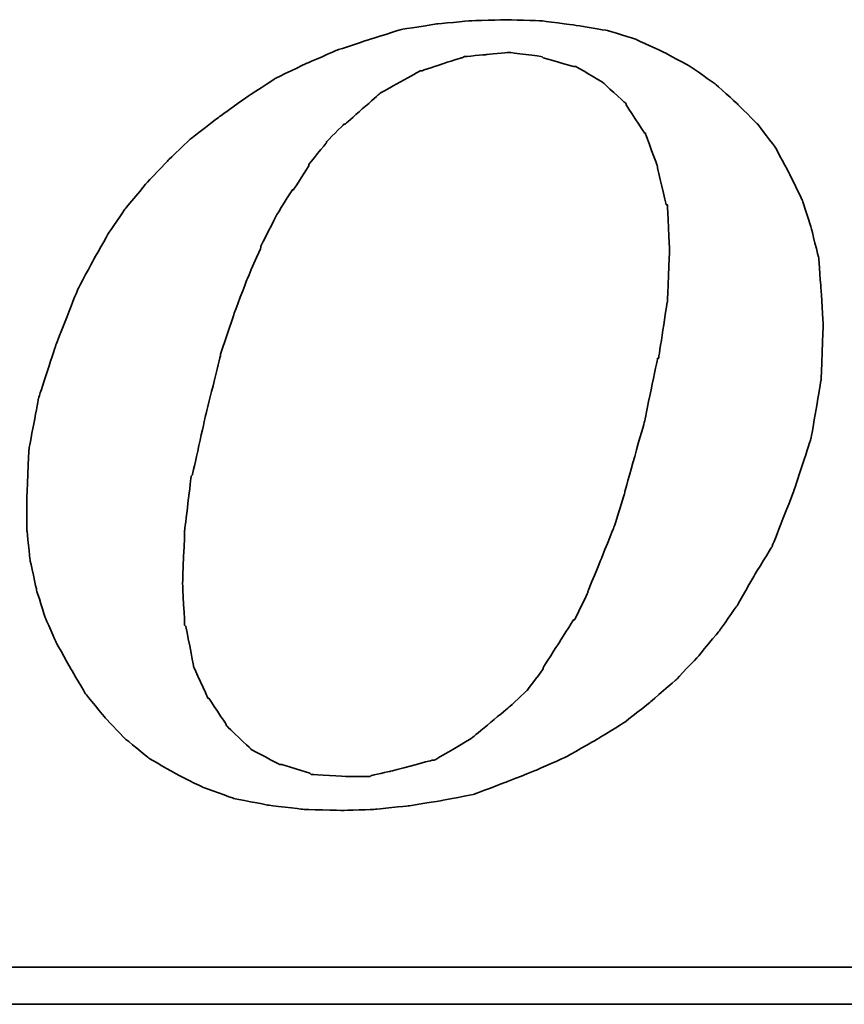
# Model space of a CAD drawing. Header units: millimetres. Extents: x 300 to 535, y -601 to -524.
# Tile 46 of 53: x 475.89 to 477.55, y -578.38 to -576.4. Entities that reach past the tile are written whole.
import ezdxf

# ---------------------------------------------------------------- set-up
doc = ezdxf.new("R2010")
doc.units = ezdxf.units.MM
doc.header["$LTSCALE"] = 0.1
doc.layers.add('DIM', color=4, linetype='CONTINUOUS')
doc.layers.add('layer 1', color=7, linetype='CONTINUOUS')

# ---------------------------------------------------------------- blocks, each defined once
blk = doc.blocks.new('TBI MOTION logo(完整正式版)')
at = {"layer": 'layer 1', "color": 22, "lineweight": 35}
for points, knots in [([(35.79625, -6.98375), (35.79625, -6.98375), (36.23125, -7.43875), (36.23125, -7.43875), (36.23125, -7.43875), (36.23125, -7.43875), (36.75625, -7.87125), (36.75625, -7.87125), (36.75625, -7.87125), (36.75625, -7.87125), (37.33125, -8.20375), (37.33125, -8.20375), (37.33125, -8.20375), (37.33125, -8.20375), (37.95625, -8.51875), (37.95625, -8.51875), (37.95625, -8.51875), (37.95625, -8.51875), (38.62625, -8.75875), (38.62625, -8.75875), (38.62625, -8.75875), (38.62625, -8.75875), (39.37125, -8.90375), (39.37125, -8.90375), (39.37125, -8.90375), (39.37125, -8.90375), (40.14125, -8.99875), (40.14125, -8.99875), (40.14125, -8.99875), (40.14125, -8.99875), (41.02625, -9.02375), (41.02625, -9.02375), (41.02625, -9.02375), (41.02625, -9.02375), (41.74625, -8.99875), (41.74625, -8.99875), (41.74625, -8.99875), (41.74625, -8.99875), (42.46625, -8.92375), (42.46625, -8.92375), (42.46625, -8.92375), (42.46625, -8.92375), (43.21125, -8.80625), (43.21125, -8.80625), (43.21125, -8.80625), (43.21125, -8.80625), (43.93125, -8.66375), (43.93125, -8.66375), (43.93125, -8.66375), (43.93125, -8.66375), (44.62625, -8.39875), (44.62625, -8.39875), (44.62625, -8.39875), (44.62625, -8.39875), (45.29625, -8.13375), (45.29625, -8.13375), (45.29625, -8.13375), (45.29625, -8.13375), (45.94625, -7.84375), (45.94625, -7.84375), (45.94625, -7.84375), (45.94625, -7.84375), (46.61625, -7.46375), (46.61625, -7.46375), (46.61625, -7.46375), (46.61625, -7.46375), (47.24125, -7.07875), (47.24125, -7.07875), (47.24125, -7.07875), (47.24125, -7.07875), (47.81625, -6.62375), (47.81625, -6.62375), (47.81625, -6.62375), (47.81625, -6.62375), (48.36875, -6.14375), (48.36875, -6.14375), (48.36875, -6.14375), (48.36875, -6.14375), (48.84625, -5.64125), (48.84625, -5.64125), (48.84625, -5.64125), (48.84625, -5.64125), (49.32625, -5.06375), (49.32625, -5.06375), (49.32625, -5.06375), (49.32625, -5.06375), (49.71125, -4.51374), (49.71125, -4.51374), (49.71125, -4.51374), (49.71125, -4.51374), (50.09625, -3.83874), (50.09625, -3.83874), (50.09625, -3.83874), (50.09625, -3.83874), (50.48125, -3.21374), (50.48125, -3.21374), (50.48125, -3.21374), (50.48125, -3.21374), (50.96125, -1.99125), (50.96125, -1.99125), (50.96125, -1.99125), (50.96125, -1.99125), (51.34375, -0.81875), (51.34375, -0.81875), (51.34375, -0.81875), (51.34375, -0.81875), (51.56125, 0.45624), (51.56125, 0.45624), (51.56125, 0.45624), (51.56125, 0.45624), (51.60625, 1.67624), (51.60625, 1.67624), (51.60625, 1.67624), (51.60625, 1.67624), (51.56125, 2.44625), (51.56125, 2.44625), (51.56125, 2.44625), (51.56125, 2.44625), (51.51125, 3.14125), (51.51125, 3.14125), (51.51125, 3.14125), (51.51125, 3.14125), (51.34375, 3.81125), (51.34375, 3.81125), (51.34375, 3.81125), (51.34375, 3.81125), (51.15125, 4.41125), (51.15125, 4.41125), (51.15125, 4.41125), (51.15125, 4.41125), (50.86125, 5.01125), (50.86125, 5.01125), (50.86125, 5.01125), (50.86125, 5.01125), (50.55125, 5.58875), (50.55125, 5.58875), (50.55125, 5.58875), (50.55125, 5.58875), (50.16625, 6.09125), (50.16625, 6.09125), (50.16625, 6.09125), (50.16625, 6.09125), (49.71125, 6.54875), (49.71125, 6.54875), (49.71125, 6.54875), (49.71125, 6.54875), (49.23125, 6.98125), (49.23125, 6.98125), (49.23125, 6.98125), (49.23125, 6.98125), (48.67875, 7.36625), (48.67875, 7.36625), (48.67875, 7.36625), (48.67875, 7.36625), (48.10375, 7.67625), (48.10375, 7.67625), (48.10375, 7.67625), (48.10375, 7.67625), (47.48125, 7.96375), (47.48125, 7.96375), (47.48125, 7.96375), (47.48125, 7.96375), (46.85625, 8.15625), (46.85625, 8.15625), (46.85625, 8.15625), (46.85625, 8.15625), (46.13625, 8.27624), (46.13625, 8.27624), (46.13625, 8.27624), (46.13625, 8.27624), (45.39125, 8.37125), (45.39125, 8.37125), (45.39125, 8.37125), (45.39125, 8.37125), (44.62625, 8.39624), (44.62625, 8.39624), (44.62625, 8.39624), (44.62625, 8.39624), (43.83625, 8.37125), (43.83625, 8.37125), (43.83625, 8.37125), (43.83625, 8.37125), (43.09125, 8.30125), (43.09125, 8.30125), (43.09125, 8.30125), (43.09125, 8.30125), (42.32125, 8.18125), (42.32125, 8.18125), (42.32125, 8.18125), (42.32125, 8.18125), (41.62875, 7.96375), (41.62875, 7.96375), (41.62875, 7.96375), (41.62875, 7.96375), (40.90625, 7.72625), (40.90625, 7.72625), (40.90625, 7.72625), (40.90625, 7.72625), (40.23624, 7.43625), (40.23624, 7.43625), (40.23624, 7.43625), (40.23624, 7.43625), (39.54124, 7.10125), (39.54124, 7.10125), (39.54124, 7.10125), (39.54124, 7.10125), (38.91625, 6.69125), (38.91625, 6.69125), (38.91625, 6.69125), (38.91625, 6.69125), (38.31625, 6.26125), (38.31625, 6.26125), (38.31625, 6.26125), (38.31625, 6.26125), (37.69125, 5.78125), (37.69125, 5.78125), (37.69125, 5.78125), (37.69125, 5.78125), (37.18625, 5.30125), (37.18625, 5.30125), (37.18625, 5.30125), (37.18625, 5.30125), (36.70625, 4.79624), (36.70625, 4.79624), (36.70625, 4.79624), (36.70625, 4.79624), (36.23125, 4.22125), (36.23125, 4.22125), (36.23125, 4.22125), (36.23125, 4.22125), (35.87124, 3.69375), (35.87124, 3.69375), (35.87124, 3.69375), (35.87124, 3.69375), (35.53125, 3.09125), (35.53125, 3.09125), (35.53125, 3.09125), (35.53125, 3.09125), (35.19875, 2.47125), (35.19875, 2.47125), (35.19875, 2.47125), (35.19875, 2.47125), (34.71625, 1.24625), (34.71625, 1.24625), (34.71625, 1.24625), (34.71625, 1.24625), (34.33125, 0.06874), (34.33125, 0.06874), (34.33125, 0.06874), (34.33125, 0.06874), (34.11625, -1.07875), (34.11625, -1.07875), (34.11625, -1.07875), (34.11625, -1.07875), (34.07125, -2.15875), (34.07125, -2.15875), (34.07125, -2.15875), (34.07125, -2.15875), (34.07125, -2.85375), (34.07125, -2.85375), (34.07125, -2.85375), (34.07125, -2.85375), (34.14125, -3.50375), (34.14125, -3.50375), (34.14125, -3.50375), (34.14125, -3.50375), (34.28625, -4.17375), (34.28625, -4.17375), (34.28625, -4.17375), (34.28625, -4.17375), (34.47625, -4.77624), (34.47625, -4.77624), (34.47625, -4.77624), (34.47625, -4.77624), (34.71625, -5.32625), (34.71625, -5.32625), (34.71625, -5.32625), (34.71625, -5.32625), (35.05375, -5.92875), (35.05375, -5.92875), (35.05375, -5.92875), (35.05375, -5.92875), (35.36375, -6.45375), (35.36375, -6.45375), (35.36375, -6.45375), (35.36375, -6.45375), (35.79625, -6.98375), (35.79625, -6.98375)], [0, 0, 0, 0, 0.01388889, 0.01388889, 0.01388889, 0.0138889, 0.02777778, 0.02777778, 0.02777778, 0.02777779, 0.04166667, 0.04166667, 0.04166667, 0.04166668, 0.05555556, 0.05555556, 0.05555556, 0.05555557, 0.06944444, 0.06944444, 0.06944444, 0.06944445, 0.08333333, 0.08333333, 0.08333333, 0.08333334, 0.09722222, 0.09722222, 0.09722222, 0.09722223, 0.11111111, 0.11111111, 0.11111111, 0.11111112, 0.125, 0.125, 0.125, 0.12500001, 0.13888889, 0.13888889, 0.13888889, 0.1388889, 0.15277778, 0.15277778, 0.15277778, 0.15277779, 0.16666667, 0.16666667, 0.16666667, 0.16666668, 0.18055556, 0.18055556, 0.18055556, 0.18055557, 0.19444444, 0.19444444, 0.19444444, 0.19444445, 0.20833333, 0.20833333, 0.20833333, 0.20833334, 0.22222222, 0.22222222, 0.22222222, 0.22222223, 0.23611111, 0.23611111, 0.23611111, 0.23611112, 0.25, 0.25, 0.25, 0.25000001, 0.26388889, 0.26388889, 0.26388889, 0.2638889, 0.27777778, 0.27777778, 0.27777778, 0.27777779, 0.29166667, 0.29166667, 0.29166667, 0.29166668, 0.30555556, 0.30555556, 0.30555556, 0.30555557, 0.31944444, 0.31944444, 0.31944444, 0.31944445, 0.33333333, 0.33333333, 0.33333333, 0.33333334, 0.34722222, 0.34722222, 0.34722222, 0.34722223, 0.36111111, 0.36111111, 0.36111111, 0.36111112, 0.375, 0.375, 0.375, 0.37500001, 0.38888889, 0.38888889, 0.38888889, 0.3888889, 0.40277778, 0.40277778, 0.40277778, 0.40277779, 0.41666667, 0.41666667, 0.41666667, 0.41666668, 0.43055556, 0.43055556, 0.43055556, 0.43055557, 0.44444444, 0.44444444, 0.44444444, 0.44444445, 0.45833333, 0.45833333, 0.45833333, 0.45833334, 0.47222222, 0.47222222, 0.47222222, 0.47222223, 0.48611111, 0.48611111, 0.48611111, 0.48611112, 0.5, 0.5, 0.5, 0.50000001, 0.51388889, 0.51388889, 0.51388889, 0.5138889, 0.52777778, 0.52777778, 0.52777778, 0.52777779, 0.54166667, 0.54166667, 0.54166667, 0.54166668, 0.55555556, 0.55555556, 0.55555556, 0.55555557, 0.56944444, 0.56944444, 0.56944444, 0.56944445, 0.58333333, 0.58333333, 0.58333333, 0.58333334, 0.59722222, 0.59722222, 0.59722222, 0.59722223, 0.61111111, 0.61111111, 0.61111111, 0.61111112, 0.625, 0.625, 0.625, 0.62500001, 0.63888889, 0.63888889, 0.63888889, 0.6388889, 0.65277778, 0.65277778, 0.65277778, 0.65277779, 0.66666667, 0.66666667, 0.66666667, 0.66666668, 0.68055556, 0.68055556, 0.68055556, 0.68055557, 0.69444444, 0.69444444, 0.69444444, 0.69444445, 0.70833333, 0.70833333, 0.70833333, 0.70833334, 0.72222222, 0.72222222, 0.72222222, 0.72222223, 0.73611111, 0.73611111, 0.73611111, 0.73611112, 0.75, 0.75, 0.75, 0.75000001, 0.76388889, 0.76388889, 0.76388889, 0.7638889, 0.77777778, 0.77777778, 0.77777778, 0.77777779, 0.79166667, 0.79166667, 0.79166667, 0.79166668, 0.80555556, 0.80555556, 0.80555556, 0.80555557, 0.81944444, 0.81944444, 0.81944444, 0.81944445, 0.83333333, 0.83333333, 0.83333333, 0.83333334, 0.84722222, 0.84722222, 0.84722222, 0.84722223, 0.86111111, 0.86111111, 0.86111111, 0.86111112, 0.875, 0.875, 0.875, 0.87500001, 0.88888889, 0.88888889, 0.88888889, 0.8888889, 0.90277778, 0.90277778, 0.90277778, 0.90277779, 0.91666667, 0.91666667, 0.91666667, 0.91666668, 0.93055556, 0.93055556, 0.93055556, 0.93055557, 0.94444444, 0.94444444, 0.94444444, 0.94444445, 0.95833333, 0.95833333, 0.95833333, 0.95833334, 0.97222222, 0.97222222, 0.97222222, 0.97222223, 0.98611111, 0.98611111, 0.98611111, 0.98611112, 1, 1, 1, 1]), ([(38.33875, 1.03124), (38.33875, 1.03124), (38.62625, 1.89625), (38.62625, 1.89625), (38.62625, 1.89625), (38.62625, 1.89625), (38.91625, 2.66375), (38.91625, 2.66375), (38.91625, 2.66375), (38.91625, 2.66375), (39.22625, 3.38125), (39.22625, 3.38125), (39.22625, 3.38125), (39.22625, 3.38125), (39.22625, 3.40624), (39.22625, 3.40624), (39.22625, 3.40624), (39.22625, 3.40624), (39.56124, 4.07624), (39.56124, 4.07624), (39.56124, 4.07624), (39.56124, 4.07624), (39.92125, 4.65125), (39.92125, 4.65125), (39.92125, 4.65125), (39.92125, 4.65125), (39.94625, 4.65125), (39.94625, 4.65125), (39.94625, 4.65125), (39.94625, 4.65125), (40.28125, 5.17875), (40.28125, 5.17875), (40.28125, 5.17875), (40.28125, 5.17875), (40.28125, 5.20375), (40.28125, 5.20375), (40.28125, 5.20375), (40.28125, 5.20375), (40.66875, 5.68625), (40.66875, 5.68625), (40.66875, 5.68625), (40.66875, 5.68625), (40.66875, 5.70625), (40.66875, 5.70625), (40.66875, 5.70625), (40.66875, 5.70625), (41.05124, 6.09125), (41.05124, 6.09125), (41.05124, 6.09125), (41.05124, 6.09125), (41.07625, 6.09125), (41.07625, 6.09125), (41.07625, 6.09125), (41.07625, 6.09125), (41.84125, 6.76625), (41.84125, 6.76625), (41.84125, 6.76625), (41.84125, 6.76625), (41.86625, 6.78625), (41.86625, 6.78625), (41.86625, 6.78625), (41.86625, 6.78625), (42.73125, 7.26624), (42.73125, 7.26624), (42.73125, 7.26624), (42.73125, 7.26624), (42.75625, 7.26624), (42.75625, 7.26624), (42.75625, 7.26624), (42.75625, 7.26624), (43.18625, 7.41125), (43.18625, 7.41125), (43.18625, 7.41125), (43.18625, 7.41125), (43.64125, 7.55625), (43.64125, 7.55625), (43.64125, 7.55625), (43.64125, 7.55625), (43.66625, 7.55625), (43.66625, 7.55625), (43.66625, 7.55625), (43.66625, 7.55625), (43.69125, 7.58124), (43.69125, 7.58124), (43.69125, 7.58124), (43.69125, 7.58124), (44.19125, 7.62625), (44.19125, 7.62625), (44.19125, 7.62625), (44.19125, 7.62625), (44.67125, 7.67625), (44.67125, 7.67625), (44.67125, 7.67625), (44.67125, 7.67625), (44.69625, 7.67625), (44.69625, 7.67625), (44.69625, 7.67625), (44.69625, 7.67625), (45.41875, 7.58124), (45.41875, 7.58124), (45.41875, 7.58124), (45.41875, 7.58124), (45.44125, 7.55625), (45.44125, 7.55625), (45.44125, 7.55625), (45.44125, 7.55625), (46.11125, 7.36625), (46.11125, 7.36625), (46.11125, 7.36625), (46.11125, 7.36625), (46.13625, 7.36625), (46.13625, 7.36625), (46.13625, 7.36625), (46.13625, 7.36625), (46.15875, 7.36625), (46.15875, 7.36625), (46.15875, 7.36625), (46.15875, 7.36625), (46.73625, 7.02624), (46.73625, 7.02624), (46.73625, 7.02624), (46.73625, 7.02624), (46.76125, 7.00624), (46.76125, 7.00624), (46.76125, 7.00624), (46.76125, 7.00624), (47.24125, 6.57124), (47.24125, 6.57124), (47.24125, 6.57124), (47.24125, 6.57124), (47.26625, 6.54875), (47.26625, 6.54875), (47.26625, 6.54875), (47.26625, 6.54875), (47.26625, 6.52375), (47.26625, 6.52375), (47.26625, 6.52375), (47.26625, 6.52375), (47.67375, 5.89875), (47.67375, 5.89875), (47.67375, 5.89875), (47.67375, 5.89875), (47.69625, 5.89875), (47.69625, 5.89875), (47.69625, 5.89875), (47.69625, 5.89875), (47.69625, 5.87625), (47.69625, 5.87625), (47.69625, 5.87625), (47.69625, 5.87625), (47.96125, 5.15625), (47.96125, 5.15625), (47.96125, 5.15625), (47.96125, 5.15625), (47.96125, 5.13125), (47.96125, 5.13125), (47.96125, 5.13125), (47.96125, 5.13125), (48.15125, 4.31875), (48.15125, 4.31875), (48.15125, 4.31875), (48.15125, 4.31875), (48.17625, 4.31875), (48.17625, 4.31875), (48.17625, 4.31875), (48.17625, 4.31875), (48.17625, 4.29125), (48.17625, 4.29125), (48.17625, 4.29125), (48.17625, 4.29125), (48.22625, 3.33125), (48.22625, 3.33125), (48.22625, 3.33125), (48.22625, 3.33125), (48.22625, 3.30875), (48.22625, 3.30875), (48.22625, 3.30875), (48.22625, 3.30875), (48.17625, 2.20624), (48.17625, 2.20624), (48.17625, 2.20624), (48.17625, 2.20624), (48.17625, 2.18124), (48.17625, 2.18124), (48.17625, 2.18124), (48.17625, 2.18124), (47.98375, 0.93624), (47.98375, 0.93624), (47.98375, 0.93624), (47.98375, 0.93624), (47.96125, 0.93624), (47.96125, 0.93624), (47.96125, 0.93624), (47.96125, 0.93624), (47.67375, -0.45874), (47.67375, -0.45874), (47.67375, -0.45874), (47.67375, -0.45874), (47.24125, -1.99125), (47.24125, -1.99125), (47.24125, -1.99125), (47.24125, -1.99125), (47.24125, -2.01874), (47.24125, -2.01874), (47.24125, -2.01874), (47.24125, -2.01874), (47.00125, -2.78375), (47.00125, -2.78375), (47.00125, -2.78375), (47.00125, -2.78375), (46.71125, -3.50375), (46.71125, -3.50375), (46.71125, -3.50375), (46.71125, -3.50375), (46.42625, -4.19875), (46.42625, -4.19875), (46.42625, -4.19875), (46.42625, -4.19875), (46.42625, -4.22375), (46.42625, -4.22375), (46.42625, -4.22375), (46.42625, -4.22375), (46.13625, -4.82374), (46.13625, -4.82374), (46.13625, -4.82374), (46.13625, -4.82374), (46.11125, -4.82374), (46.11125, -4.82374), (46.11125, -4.82374), (46.11125, -4.82374), (45.77625, -5.35125), (45.77625, -5.35125), (45.77625, -5.35125), (45.77625, -5.35125), (45.44125, -5.87875), (45.44125, -5.87875), (45.44125, -5.87875), (45.44125, -5.87875), (45.44125, -5.90375), (45.44125, -5.90375), (45.44125, -5.90375), (45.44125, -5.90375), (45.10625, -6.35875), (45.10625, -6.35875), (45.10625, -6.35875), (45.10625, -6.35875), (45.08125, -6.38375), (45.08125, -6.38375), (45.08125, -6.38375), (45.08125, -6.38375), (44.69625, -6.74375), (44.69625, -6.74375), (44.69625, -6.74375), (44.69625, -6.74375), (43.88375, -7.41625), (43.88375, -7.41625), (43.88375, -7.41625), (43.88375, -7.41625), (43.85625, -7.43875), (43.85625, -7.43875), (43.85625, -7.43875), (43.85625, -7.43875), (43.04125, -7.91875), (43.04125, -7.91875), (43.04125, -7.91875), (43.04125, -7.91875), (43.01625, -7.91875), (43.01625, -7.91875), (43.01625, -7.91875), (43.01625, -7.91875), (42.99625, -7.91875), (42.99625, -7.91875), (42.99625, -7.91875), (42.99625, -7.91875), (42.08125, -8.15875), (42.08125, -8.15875), (42.08125, -8.15875), (42.08125, -8.15875), (41.65125, -8.25625), (41.65125, -8.25625), (41.65125, -8.25625), (41.65125, -8.25625), (41.62875, -8.27875), (41.62875, -8.27875), (41.62875, -8.27875), (41.62875, -8.27875), (41.60125, -8.27875), (41.60125, -8.27875), (41.60125, -8.27875), (41.60125, -8.27875), (41.12125, -8.27875), (41.12125, -8.27875), (41.12125, -8.27875), (41.12125, -8.27875), (40.35624, -8.23125), (40.35624, -8.23125), (40.35624, -8.23125), (40.35624, -8.23125), (40.33125, -8.23125), (40.33125, -8.23125), (40.33125, -8.23125), (40.33125, -8.23125), (40.30625, -8.20375), (40.30625, -8.20375), (40.30625, -8.20375), (40.30625, -8.20375), (39.68375, -8.01375), (39.68375, -8.01375), (39.68375, -8.01375), (39.68375, -8.01375), (39.66124, -8.01375), (39.66124, -8.01375), (39.66124, -8.01375), (39.66124, -8.01375), (39.63625, -8.01375), (39.63625, -8.01375), (39.63625, -8.01375), (39.63625, -8.01375), (39.01125, -7.67875), (39.01125, -7.67875), (39.01125, -7.67875), (39.01125, -7.67875), (38.98875, -7.65375), (38.98875, -7.65375), (38.98875, -7.65375), (38.98875, -7.65375), (38.48625, -7.17375), (38.48625, -7.17375), (38.48625, -7.17375), (38.48625, -7.17375), (38.45875, -7.14875), (38.45875, -7.14875), (38.45875, -7.14875), (38.45875, -7.14875), (38.45875, -7.12875), (38.45875, -7.12875), (38.45875, -7.12875), (38.45875, -7.12875), (38.07625, -6.54875), (38.07625, -6.54875), (38.07625, -6.54875), (38.07625, -6.54875), (38.05125, -6.54875), (38.05125, -6.54875), (38.05125, -6.54875), (38.05125, -6.54875), (38.05125, -6.52875), (38.05125, -6.52875), (38.05125, -6.52875), (38.05125, -6.52875), (37.74125, -5.85375), (37.74125, -5.85375), (37.74125, -5.85375), (37.74125, -5.85375), (37.74125, -5.82875), (37.74125, -5.82875), (37.74125, -5.82875), (37.74125, -5.82875), (37.57375, -4.96875), (37.57375, -4.96875), (37.57375, -4.96875), (37.57375, -4.96875), (37.54625, -4.94375), (37.54625, -4.94375), (37.54625, -4.94375), (37.54625, -4.94375), (37.50125, -4.03375), (37.50125, -4.03375), (37.50125, -4.03375), (37.50125, -4.03375), (37.50125, -4.00875), (37.50125, -4.00875), (37.50125, -4.00875), (37.50125, -4.00875), (37.54625, -2.85375), (37.54625, -2.85375), (37.54625, -2.85375), (37.54625, -2.85375), (37.69125, -1.65875), (37.69125, -1.65875), (37.69125, -1.65875), (37.69125, -1.65875), (37.71624, -1.63375), (37.71624, -1.63375), (37.71624, -1.63375), (37.71624, -1.63375), (38.00375, -0.33875), (38.00375, -0.33875), (38.00375, -0.33875), (38.00375, -0.33875), (38.33875, 1.00624), (38.33875, 1.00624), (38.33875, 1.00624), (38.33875, 1.00624), (38.33875, 1.03124), (38.33875, 1.03124)], [0, 0, 0, 0, 0.01010101, 0.01010101, 0.01010101, 0.01010102, 0.02020202, 0.02020202, 0.02020202, 0.02020203, 0.03030303, 0.03030303, 0.03030303, 0.03030304, 0.04040404, 0.04040404, 0.04040404, 0.04040405, 0.05050505, 0.05050505, 0.05050505, 0.05050506, 0.06060606, 0.06060606, 0.06060606, 0.06060607, 0.07070707, 0.07070707, 0.07070707, 0.07070708, 0.08080808, 0.08080808, 0.08080808, 0.08080809, 0.09090909, 0.09090909, 0.09090909, 0.0909091, 0.1010101, 0.1010101, 0.1010101, 0.10101011, 0.11111111, 0.11111111, 0.11111111, 0.11111112, 0.12121212, 0.12121212, 0.12121212, 0.12121213, 0.13131313, 0.13131313, 0.13131313, 0.13131314, 0.14141414, 0.14141414, 0.14141414, 0.14141415, 0.15151515, 0.15151515, 0.15151515, 0.15151516, 0.16161616, 0.16161616, 0.16161616, 0.16161617, 0.17171717, 0.17171717, 0.17171717, 0.17171718, 0.18181818, 0.18181818, 0.18181818, 0.18181819, 0.19191919, 0.19191919, 0.19191919, 0.1919192, 0.2020202, 0.2020202, 0.2020202, 0.20202021, 0.21212121, 0.21212121, 0.21212121, 0.21212122, 0.22222222, 0.22222222, 0.22222222, 0.22222223, 0.23232323, 0.23232323, 0.23232323, 0.23232324, 0.24242424, 0.24242424, 0.24242424, 0.24242425, 0.25252525, 0.25252525, 0.25252525, 0.25252526, 0.26262626, 0.26262626, 0.26262626, 0.26262627, 0.27272727, 0.27272727, 0.27272727, 0.27272728, 0.28282828, 0.28282828, 0.28282828, 0.28282829, 0.29292929, 0.29292929, 0.29292929, 0.2929293, 0.3030303, 0.3030303, 0.3030303, 0.30303031, 0.31313131, 0.31313131, 0.31313131, 0.31313132, 0.32323232, 0.32323232, 0.32323232, 0.32323233, 0.33333333, 0.33333333, 0.33333333, 0.33333334, 0.34343434, 0.34343434, 0.34343434, 0.34343435, 0.35353535, 0.35353535, 0.35353535, 0.35353536, 0.36363636, 0.36363636, 0.36363636, 0.36363637, 0.37373737, 0.37373737, 0.37373737, 0.37373738, 0.38383838, 0.38383838, 0.38383838, 0.38383839, 0.39393939, 0.39393939, 0.39393939, 0.3939394, 0.4040404, 0.4040404, 0.4040404, 0.40404041, 0.41414141, 0.41414141, 0.41414141, 0.41414142, 0.42424242, 0.42424242, 0.42424242, 0.42424243, 0.43434343, 0.43434343, 0.43434343, 0.43434344, 0.44444444, 0.44444444, 0.44444444, 0.44444445, 0.45454545, 0.45454545, 0.45454545, 0.45454546, 0.46464646, 0.46464646, 0.46464646, 0.46464647, 0.47474747, 0.47474747, 0.47474747, 0.47474748, 0.48484848, 0.48484848, 0.48484848, 0.48484849, 0.49494949, 0.49494949, 0.49494949, 0.4949495, 0.50505051, 0.50505051, 0.50505051, 0.50505052, 0.51515152, 0.51515152, 0.51515152, 0.51515153, 0.52525253, 0.52525253, 0.52525253, 0.52525254, 0.53535354, 0.53535354, 0.53535354, 0.53535355, 0.54545455, 0.54545455, 0.54545455, 0.54545456, 0.55555556, 0.55555556, 0.55555556, 0.55555557, 0.56565657, 0.56565657, 0.56565657, 0.56565658, 0.57575758, 0.57575758, 0.57575758, 0.57575759, 0.58585859, 0.58585859, 0.58585859, 0.5858586, 0.5959596, 0.5959596, 0.5959596, 0.59595961, 0.60606061, 0.60606061, 0.60606061, 0.60606062, 0.61616162, 0.61616162, 0.61616162, 0.61616163, 0.62626263, 0.62626263, 0.62626263, 0.62626264, 0.63636364, 0.63636364, 0.63636364, 0.63636365, 0.64646465, 0.64646465, 0.64646465, 0.64646466, 0.65656566, 0.65656566, 0.65656566, 0.65656567, 0.66666667, 0.66666667, 0.66666667, 0.66666668, 0.67676768, 0.67676768, 0.67676768, 0.67676769, 0.68686869, 0.68686869, 0.68686869, 0.6868687, 0.6969697, 0.6969697, 0.6969697, 0.69696971, 0.70707071, 0.70707071, 0.70707071, 0.70707072, 0.71717172, 0.71717172, 0.71717172, 0.71717173, 0.72727273, 0.72727273, 0.72727273, 0.72727274, 0.73737374, 0.73737374, 0.73737374, 0.73737375, 0.74747475, 0.74747475, 0.74747475, 0.74747476, 0.75757576, 0.75757576, 0.75757576, 0.75757577, 0.76767677, 0.76767677, 0.76767677, 0.76767678, 0.77777778, 0.77777778, 0.77777778, 0.77777779, 0.78787879, 0.78787879, 0.78787879, 0.7878788, 0.7979798, 0.7979798, 0.7979798, 0.79797981, 0.80808081, 0.80808081, 0.80808081, 0.80808082, 0.81818182, 0.81818182, 0.81818182, 0.81818183, 0.82828283, 0.82828283, 0.82828283, 0.82828284, 0.83838384, 0.83838384, 0.83838384, 0.83838385, 0.84848485, 0.84848485, 0.84848485, 0.84848486, 0.85858586, 0.85858586, 0.85858586, 0.85858587, 0.86868687, 0.86868687, 0.86868687, 0.86868688, 0.87878788, 0.87878788, 0.87878788, 0.87878789, 0.88888889, 0.88888889, 0.88888889, 0.8888889, 0.8989899, 0.8989899, 0.8989899, 0.89898991, 0.90909091, 0.90909091, 0.90909091, 0.90909092, 0.91919192, 0.91919192, 0.91919192, 0.91919193, 0.92929293, 0.92929293, 0.92929293, 0.92929294, 0.93939394, 0.93939394, 0.93939394, 0.93939395, 0.94949495, 0.94949495, 0.94949495, 0.94949496, 0.95959596, 0.95959596, 0.95959596, 0.95959597, 0.96969697, 0.96969697, 0.96969697, 0.96969698, 0.97979798, 0.97979798, 0.97979798, 0.97979799, 0.98989899, 0.98989899, 0.98989899, 0.989899, 1, 1, 1, 1]), ([(75.90875, -9.47875), (75.90875, -9.47875), (75.90875, -12.28625), (75.90875, -12.28625), (75.90875, -12.28625), (75.90875, -12.28625), (75.90875, -12.47875), (75.90875, -12.47875), (75.90875, -12.47875), (75.90875, -12.47875), (75.71625, -12.47875), (75.71625, -12.47875), (75.71625, -12.47875), (75.71625, -12.47875), (-88.32875, -12.47875), (-88.32875, -12.47875), (-88.32875, -12.47875), (-88.32875, -12.47875), (-88.32875, -13.29375), (-88.32875, -13.29375), (-88.32875, -13.29375), (-88.32875, -13.29375), (82.89125, -13.29375), (82.89125, -13.29375), (82.89125, -13.29375), (82.89125, -13.29375), (75.90875, -9.47875), (75.90875, -9.47875)], [0, 0, 0, 0, 0.14285714, 0.14285714, 0.14285714, 0.14285715, 0.28571429, 0.28571429, 0.28571429, 0.2857143, 0.42857143, 0.42857143, 0.42857143, 0.42857144, 0.57142857, 0.57142857, 0.57142857, 0.57142858, 0.71428571, 0.71428571, 0.71428571, 0.71428572, 0.85714286, 0.85714286, 0.85714286, 0.85714287, 1, 1, 1, 1])]:
    blk.add_open_spline(points, degree=3, knots=knots, dxfattribs=at)

msp = doc.modelspace()

# ---------------------------------------------------------------- block references
at = {"layer": 'DIM', "color": 0, "xscale": 0.0912171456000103, "yscale": 0.0912171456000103, "zscale": 0.0912171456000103}
msp.add_blockref('TBI MOTION logo(完整正式版)', (472.8002, -577.1674), dxfattribs=at)

doc.saveas('drawing.dxf')
